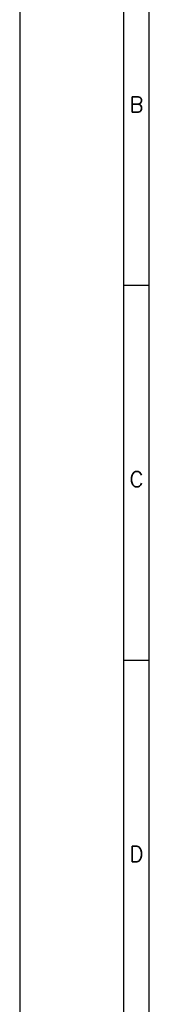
# Model space of a CAD drawing. Header units: millimetres. Extents: x 0 to 841, y 0 to 594.
# Tile 2 of 11: x 0 to 25, y 301 to 491. Entities that reach past the tile are written whole.
import ezdxf

# ---------------------------------------------------------------- set-up
doc = ezdxf.new("R2010")
doc.units = ezdxf.units.MM
doc.layers.add('FORMATO', color=7, linetype='Continuous')
doc.styles.add('SLDTEXTSTYLE0', font='ROMANS')

msp = doc.modelspace()

# ---------------------------------------------------------------- linework, layer by layer
at = {"layer": 'FORMATO'}
for p, q in [((0, 594), (0, 0)), ((20, 584), (20, 5)), ((25, 5), (25, 584)), ((25, 439.4), (20, 439.4)), ((25, 367.1), (20, 367.1))]:
    msp.add_line(p, q, dxfattribs=at)

# ---------------------------------------------------------------- texts
at = {"layer": 'FORMATO', "char_height": 3, "attachment_point": 2, "style": 'SLDTEXTSTYLE0'}
for s, insert in [('B', (22.5, 475.84)), ('C', (22.5, 403.54)), ('D', (22.5, 331.24))]:
    msp.add_mtext(s, dxfattribs=dict(at, insert=insert))

doc.saveas('drawing.dxf')
